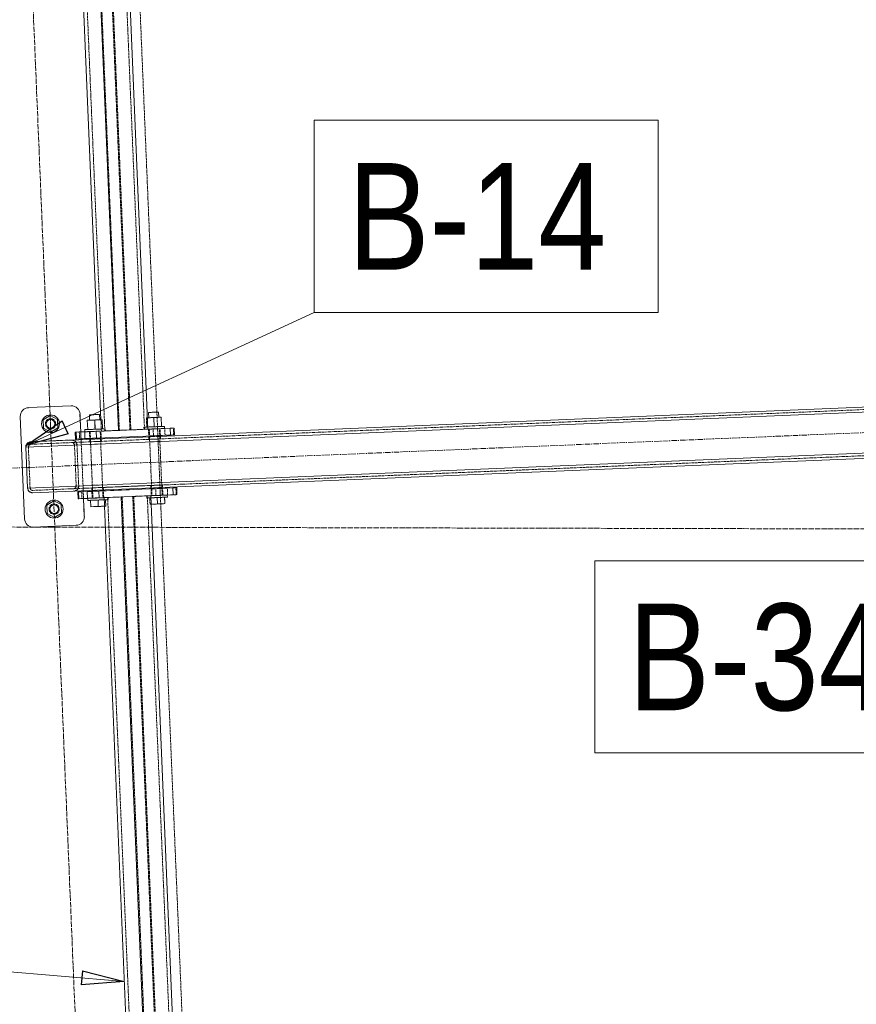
# Model space of a CAD drawing. Header units: millimetres. Extents: x -15129 to 9171, y -18789 to 5877.
# Tile 27 of 256: x -11483 to -10504, y -15324 to -14170. Entities that reach past the tile are written whole.
import ezdxf

# ---------------------------------------------------------------- set-up
doc = ezdxf.new("R2010")
doc.units = ezdxf.units.MM
for name, pattern in [('ACAD_ISO02W100', [15, 12, -3]), ('ACAD_ISO04W100', [30, 24, -3, 0, -3]), ('CENTER', [50.8, 31.75, -6.35, 6.35, -6.35])]:
    doc.linetypes.add(name, pattern=pattern)
for name, color, linetype in [('AS_Belki', 145, 'Continuous'), ('AS_Blachy', 30, 'Continuous'), ('AS_Kotwy', 9, 'Continuous'), ('AS_Sciany betonowe', 252, 'Continuous'), ('AS_Siatki', 72, 'Continuous'), ('AS_Sruby', 9, 'Continuous')]:
    doc.layers.add(name, color=color, linetype=linetype)
doc.styles.add('Arial Narrow', font='ARIALN.TTF', dxfattribs={"height": 5})

msp = doc.modelspace()

# ---------------------------------------------------------------- linework, layer by layer
at = {"color": 7, "lineweight": 13}
for p, q in [((-11475, -14668.8), (-11138.1, -14513.3)), ((-11360.5, -15296.8), (-11618, -15275.4))]:
    msp.add_line(p, q, dxfattribs=at)
at = {"color": 5, "linetype": 'CENTER', "lineweight": 13, "ltscale": 0.2}
msp.add_line((-12689.4, -14745.6, 38010), (-9311.7, -14604.7), dxfattribs=at)
at = {"color": 0, "linetype": 'ByBlock', "lineweight": -2}
for p, q in [((-11475, -14668.8), (-11433.1, -14640.3)), ((-11426.1, -14655.4), (-11433.1, -14640.3)), ((-11426.1, -14655.4), (-11475, -14668.8)), ((-11409.6, -15284.3), (-11411, -15300.9)), ((-11409.6, -15284.3), (-11360.5, -15296.8)), ((-11360.5, -15296.8), (-11411, -15300.9))]:
    msp.add_line(p, q, dxfattribs=at)
at = {"color": 7, "lineweight": 13}
for points in [[(-11138.1, -14513.3), (-10735.7, -14513.3), (-10735.7, -14288.3), (-11138.1, -14288.3), (-11138.1, -14513.3)], [(-10809.9, -15029.2), (-10407.5, -15029.2), (-10407.5, -14804.2), (-10809.9, -14804.2), (-10809.9, -15029.2)]]:
    msp.add_lwpolyline(points, dxfattribs=at)
at = {"layer": 'AS_Belki', "color": 145, "linetype": 'Continuous', "lineweight": 13, "ltscale": 0.25}
for p, q in [((-11367.4, -14651.4), (-11448.1, -12716.3)), ((-11332.8, -14650), (-11413.5, -12714.9)), ((-11467.6, -12727.1), (-11387.9, -14639)), ((-11475.8, -14671), (-9407.8, -14584.7)), ((-9414.1, -14579), (-11470.1, -14664.7)), ((-11473.8, -14718.9), (-9405.8, -14632.7)), ((-9494.3, -14642.4), (-11467.6, -14724.7)), ((-11474.2, -14666.6), (-11475.8, -14671)), ((-11474.2, -14666.6), (-11475.8, -14671)), ((-11470.1, -14664.7), (-11474.2, -14666.6)), ((-11475.8, -14671), (-11473.8, -14718.9)), ((-11475.8, -14671), (-11473.8, -14718.9)), ((-11473.8, -14718.9), (-11471.9, -14723.1)), ((-11473.8, -14718.9), (-11471.9, -14723.1)), ((-11471.9, -14723.1), (-11467.6, -14724.7)), ((-11324, -15692), (-11364.1, -14729.4)), ((-11289.4, -15690.6), (-11329.5, -14727.9)), ((-11383.7, -14740.2), (-11344.4, -15682.9))]:
    msp.add_line(p, q, dxfattribs=at)
at = {"layer": 'AS_Belki', "color": 84, "linetype": 'ACAD_ISO02W100', "lineweight": 13, "ltscale": 0.25}
for p, q in [((-11366.3, -14651.4), (-11447, -12716.3)), ((-11353.9, -14650.9), (-11434.5, -12715.8)), ((-11352.8, -14650.8), (-11433.4, -12715.7)), ((-11336.9, -14650.1), (-11417.6, -12715)), ((-11463.9, -12719.5), (-11383.4, -14649.6)), ((-9414, -14582), (-11469.9, -14667.7)), ((-9411.7, -14635.9), (-11467.7, -14721.7)), ((-11387.9, -14639), (-11387.5, -14649.8)), ((-11387.5, -14649.8), (-11387.4, -14652.3)), ((-11387.4, -14652.3), (-11352.8, -14650.8)), ((-11387.4, -14652.3), (-11382.7, -14652.1)), ((-11387.4, -14652.3), (-11387.4, -14652.3)), ((-11383.4, -14649.6), (-11383.3, -14652.1)), ((-11383.3, -14652.1), (-11366.3, -14651.4)), ((-11383.3, -14652.1), (-11382.7, -14652.1)), ((-11353.9, -14650.9), (-11332.8, -14650)), ((-11422.1, -14662.7), (-11470.1, -14664.7)), ((-11422.1, -14662.7), (-11417.8, -14664.3)), ((-11417.8, -14664.3), (-11422.1, -14662.7)), ((-11422, -14665.7), (-11419.8, -14666.5)), ((-11419.8, -14666.5), (-11418.8, -14668.6)), ((-11419.8, -14666.5), (-11418.8, -14668.6)), ((-11417.8, -14664.3), (-11415.9, -14668.5)), ((-11417.2, -14665.5), (-11417.8, -14664.3)), ((-11415.9, -14668.5), (-11417.2, -14665.5)), ((-11401, -14661.8), (-11400.9, -14664.8)), ((-11400.2, -14661.8), (-11401, -14661.8)), ((-11401, -14661.8), (-11400.3, -14661.8)), ((-11400.2, -14664.8), (-11400.9, -14664.8)), ((-11400.1, -14664.8), (-11400.9, -14664.8)), ((-11400.3, -14661.8), (-11396.1, -14661.6)), ((-11395.9, -14664.6), (-11400.2, -14664.8)), ((-11388.2, -14664.3), (-11400.1, -14664.8)), ((-11388.3, -14661.3), (-11392.4, -14661.5)), ((-11392.3, -14664.5), (-11388.2, -14664.3)), ((-11390.7, -14661.4), (-11387.5, -14661.3)), ((-11387.4, -14664.3), (-11390.6, -14664.4)), ((-11388.2, -14661.3), (-11388.3, -14661.3)), ((-11387.5, -14661.3), (-11388.2, -14661.3)), ((-11388.2, -14664.3), (-11387.4, -14664.3)), ((-11388.2, -14664.3), (-11388.1, -14664.3)), ((-11387.4, -14664.3), (-11387.5, -14661.3)), ((-11331.8, -14658.9), (-11331.7, -14661.9)), ((-11331.8, -14658.9), (-11331.1, -14658.9)), ((-11331, -14658.9), (-11331.8, -14658.9)), ((-11331, -14661.9), (-11331.7, -14661.9)), ((-11330.8, -14661.9), (-11331.7, -14661.9)), ((-11331.1, -14658.9), (-11326.8, -14658.7)), ((-11326.7, -14661.7), (-11331, -14661.9)), ((-11321.4, -14661.5), (-11330.8, -14661.9)), ((-11318.8, -14664.4), (-11330.7, -14664.9)), ((-11319.1, -14658.4), (-11323.2, -14658.6)), ((-11323.1, -14661.6), (-11319, -14661.4)), ((-11321.5, -14658.5), (-11318.3, -14658.4)), ((-11318.1, -14661.4), (-11321.4, -14661.5)), ((-11319, -14658.4), (-11319.1, -14658.4)), ((-11318.3, -14658.4), (-11319, -14658.4)), ((-11319, -14661.4), (-11318.1, -14661.4)), ((-11319, -14661.4), (-11318.8, -14661.4)), ((-11318.1, -14661.4), (-11318.8, -14661.4)), ((-11318.1, -14661.4), (-11318.3, -14658.4)), ((-11472, -14668.7), (-11472.8, -14670.8)), ((-11472.8, -14670.8), (-11472, -14668.7)), ((-11472.8, -14670.8), (-11470.8, -14718.8)), ((-11470.8, -14718.8), (-11472.8, -14670.8)), ((-11469.9, -14667.7), (-11472, -14668.7)), ((-11472, -14668.7), (-11469.9, -14667.7)), ((-11418.8, -14668.6), (-11416.8, -14716.5)), ((-11413.9, -14716.4), (-11415.9, -14668.5)), ((-11388.1, -14667.3), (-11399.9, -14667.8)), ((-11328.7, -14712.9), (-11316.8, -14712.4)), ((-11470.8, -14718.8), (-11469.8, -14720.9)), ((-11469.8, -14720.9), (-11470.8, -14718.8)), ((-11469.8, -14720.9), (-11467.7, -14721.7)), ((-11417.6, -14718.7), (-11419.7, -14719.7)), ((-11417.6, -14718.7), (-11419.7, -14719.7)), ((-11415.4, -14720.7), (-11419.6, -14722.7)), ((-11416.8, -14716.5), (-11417.6, -14718.7)), ((-11416.8, -14716.5), (-11417.6, -14718.7)), ((-11413.9, -14716.4), (-11415.4, -14720.7)), ((-11415.4, -14720.7), (-11415, -14719.5)), ((-11398.6, -14718.8), (-11397.9, -14718.7)), ((-11398.6, -14718.8), (-11397.8, -14718.7)), ((-11398.6, -14718.8), (-11398.5, -14721.8)), ((-11397.8, -14721.7), (-11398.5, -14721.8)), ((-11397.7, -14721.7), (-11398.5, -14721.8)), ((-11397.9, -14715.7), (-11386.1, -14715.3)), ((-11397.9, -14718.7), (-11393.7, -14718.6)), ((-11397.8, -14718.7), (-11385.9, -14718.2)), ((-11397.8, -14718.7), (-11395.4, -14718.6)), ((-11397.8, -14721.7), (-11393.6, -14721.6)), ((-11397.7, -14721.7), (-11395.2, -14721.6)), ((-11393.7, -14718.6), (-11388.4, -14718.4)), ((-11385.8, -14721.2), (-11389.9, -14721.4)), ((-11388.4, -14718.4), (-11385.9, -14718.2)), ((-11388.4, -14718.4), (-11385.1, -14718.2)), ((-11385, -14721.2), (-11388.2, -14721.3)), ((-11385.8, -14718.2), (-11385.9, -14718.2)), ((-11385.1, -14718.2), (-11385.8, -14718.2)), ((-11385.8, -14721.2), (-11385.7, -14721.2)), ((-11385.7, -14721.2), (-11385, -14721.2)), ((-11385.1, -14718.2), (-11329.4, -14715.9)), ((-11385, -14721.2), (-11385.1, -14718.2)), ((-11329.4, -14715.9), (-11328.6, -14715.9)), ((-11329.4, -14715.9), (-11329.3, -14718.9)), ((-11329.4, -14715.9), (-11328.7, -14715.9)), ((-11329.4, -14715.9), (-11328.6, -14715.9)), ((-11328.5, -14718.9), (-11329.3, -14718.9)), ((-11328.6, -14718.9), (-11329.3, -14718.9)), ((-11328.7, -14715.9), (-11324.5, -14715.7)), ((-11328.6, -14715.9), (-11316.7, -14715.4)), ((-11328.6, -14715.9), (-11326.1, -14715.8)), ((-11328.6, -14718.9), (-11324.3, -14718.7)), ((-11320.8, -14715.5), (-11316.7, -14715.4)), ((-11316.6, -14718.4), (-11320.7, -14718.5)), ((-11319.2, -14715.5), (-11315.9, -14715.3)), ((-11315.8, -14718.3), (-11319, -14718.5)), ((-11316.6, -14715.4), (-11316.7, -14715.4)), ((-11315.9, -14715.3), (-11316.6, -14715.4)), ((-11316.6, -14718.4), (-11316.5, -14718.4)), ((-11315.8, -14718.3), (-11316.5, -14718.4)), ((-11315.8, -14718.3), (-11315.9, -14715.3)), ((-11363, -14729.3), (-11384.1, -14730.2)), ((-11380, -14730), (-11384.1, -14730.2)), ((-11384.1, -14730.2), (-11384, -14732.7)), ((-11384, -14732.7), (-11383.7, -14740.2)), ((-11380, -14730), (-11379.9, -14732.5)), ((-11379.9, -14732.5), (-11339.9, -15692.7)), ((-11362.6, -14729.3), (-11364.1, -14729.4)), ((-11322.9, -15692), (-11363, -14729.3)), ((-11350.6, -14728.8), (-11333.6, -14728.1)), ((-11310.5, -15691.5), (-11350.6, -14728.8)), ((-11329.5, -14727.9), (-11349.5, -14728.7)), ((-11309.4, -15691.4), (-11349.5, -14728.7)), ((-11293.5, -15690.8), (-11333.6, -14728.1))]:
    msp.add_line(p, q, dxfattribs=at)
at = {"layer": 'AS_Belki', "color": 84, "linetype": 'ACAD_ISO02W100', "lineweight": 13, "ltscale": 0.25, "extrusion": (-5.79714e-14, 1.87563e-14, -1)}
msp.add_arc((11469.8, -14670.7), 6, 357.6117, 87.6117, dxfattribs=at)
at = {"layer": 'AS_Belki', "color": 84, "linetype": 'ACAD_ISO02W100', "lineweight": 13, "ltscale": 0.25, "extrusion": (-3.66439e-14, -8.65713e-14, -1)}
msp.add_arc((11421.8, -14668.7, 0), 6, 87.6117, 177.6117, dxfattribs=at)
at = {"layer": 'AS_Belki', "color": 84, "linetype": 'ACAD_ISO02W100', "lineweight": 13, "ltscale": 0.25}
for centre, start, end in [((-11421.8, -14668.7), 2.3883, 92.3883), ((-11469.8, -14670.7), 92.3883, 182.3883), ((-11467.8, -14718.7), 182.3883, 272.3883), ((-11419.8, -14716.7), 272.3883, 2.3883)]:
    msp.add_arc(centre, 3, start, end, dxfattribs=at)
at = {"layer": 'AS_Belki', "color": 84, "linetype": 'ACAD_ISO02W100', "lineweight": 13, "ltscale": 0.25, "extrusion": (-2.06948e-14, -6.10155e-14, -1)}
msp.add_arc((11467.8, -14718.7, 0), 6, 267.6117, 357.6117, dxfattribs=at)
at = {"layer": 'AS_Belki', "color": 84, "linetype": 'ACAD_ISO02W100', "lineweight": 13, "ltscale": 0.25, "extrusion": (-3.92725e-14, 8.28123e-14, -1)}
msp.add_arc((11419.8, -14716.7), 6, 177.6117, 267.6117, dxfattribs=at)
at = {"layer": 'AS_Blachy', "color": 145, "linetype": 'Continuous', "lineweight": 13, "ltscale": 0.25}
for p, q in [((-11422.8, -14622.7), (-11472.7, -14624.8)), ((-11411.5, -14653.3), (-11412.4, -14632.3)), ((-11482.3, -14635.2), (-11477.3, -14755.1)), ((-11413.3, -14653.3), (-11417.9, -14653.5)), ((-11417.9, -14653.5), (-11417.6, -14661.5)), ((-11417.9, -14653.5), (-11416.9, -14653.5)), ((-11416.9, -14653.5), (-11406.9, -14653.1)), ((-11416.9, -14653.5), (-11416.6, -14661.5)), ((-11413.3, -14653.3), (-11406.6, -14653.1)), ((-11406.9, -14653.1), (-11400.9, -14652.8)), ((-11406.9, -14653.1), (-11406.6, -14661.1)), ((-11400.9, -14652.8), (-11393.3, -14652.5)), ((-11393.3, -14652.5), (-11306.8, -14648.9)), ((-11393.3, -14652.5), (-11392.9, -14660.5)), ((-11313.1, -14649.2), (-11313.3, -14649.2)), ((-11303.1, -14648.7), (-11313.1, -14649.2)), ((-11302.1, -14648.7), (-11306.8, -14648.9)), ((-11306.4, -14656.9), (-11306.8, -14648.9)), ((-11301.8, -14656.7), (-11302.1, -14648.7)), ((-11417.6, -14661.5), (-11416.6, -14661.5)), ((-11416.6, -14661.5), (-11406.6, -14661.1)), ((-11411.1, -14662.2), (-11411.1, -14661.2)), ((-11406.6, -14661.1), (-11400.5, -14660.8)), ((-11400.5, -14660.8), (-11396, -14660.6)), ((-11396, -14660.6), (-11392.9, -14660.5)), ((-11392.9, -14660.5), (-11306.4, -14656.9)), ((-11306.4, -14656.9), (-11301.8, -14656.7)), ((-11410.3, -14723.3), (-11415, -14723.5)), ((-11415, -14723.5), (-11414, -14723.4)), ((-11415, -14723.5), (-11414.7, -14731.5)), ((-11414, -14723.4), (-11404, -14723)), ((-11414, -14723.4), (-11413.7, -14731.4)), ((-11397.6, -14722.7), (-11410.3, -14723.3)), ((-11408.6, -14723.2), (-11408.6, -14722.2)), ((-11404, -14723), (-11397.9, -14722.8)), ((-11404, -14723), (-11403.7, -14731)), ((-11398.5, -14722.8), (-11397.8, -14722.7)), ((-11398.5, -14722.8), (-11398, -14722.8)), ((-11397.9, -14722.8), (-11390.4, -14722.4)), ((-11397.8, -14722.7), (-11393.5, -14722.6)), ((-11390.4, -14722.4), (-11354.9, -14721)), ((-11390.4, -14722.4), (-11388.2, -14722.3)), ((-11390.4, -14722.4), (-11390, -14730.4)), ((-11384.9, -14722.2), (-11388.2, -14722.3)), ((-11303.8, -14718.8), (-11385.8, -14722.2)), ((-11385.7, -14722.2), (-11385.6, -14722.2)), ((-11385.6, -14722.2), (-11384.9, -14722.2)), ((-11328.5, -14719.9), (-11329.2, -14719.9)), ((-11328.8, -14719.9), (-11329.2, -14719.9)), ((-11328.5, -14719.9), (-11324.3, -14719.7)), ((-11324.3, -14719.7), (-11319, -14719.5)), ((-11315.7, -14719.3), (-11319, -14719.5)), ((-11316.2, -14719.3), (-11316.5, -14719.4)), ((-11316.4, -14719.4), (-11316.5, -14719.4)), ((-11315.7, -14719.3), (-11316.4, -14719.4)), ((-11310.2, -14719.1), (-11316.2, -14719.3)), ((-11300.2, -14718.7), (-11310.2, -14719.1)), ((-11299.2, -14718.6), (-11303.8, -14718.8)), ((-11303.5, -14726.8), (-11303.8, -14718.8)), ((-11298.9, -14726.6), (-11299.2, -14718.6)), ((-11414.7, -14731.5), (-11413.7, -14731.4)), ((-11413.7, -14731.4), (-11403.7, -14731)), ((-11407.4, -14752.2), (-11408.2, -14731.2)), ((-11403.7, -14731), (-11397.6, -14730.7)), ((-11397.6, -14730.7), (-11393, -14730.6)), ((-11393, -14730.6), (-11390, -14730.4)), ((-11390, -14730.4), (-11303.5, -14726.8)), ((-11303.5, -14726.8), (-11298.9, -14726.6)), ((-11466.9, -14764.7), (-11416.9, -14762.6))]:
    msp.add_line(p, q, dxfattribs=at)
at = {"layer": 'AS_Blachy', "color": 84, "linetype": 'ACAD_ISO02W100', "lineweight": 13, "ltscale": 0.25}
for p, q in [((-11411.9, -14643.5), (-11412.4, -14632.3)), ((-11413.3, -14653.3), (-11412.9, -14661.3)), ((-11408.2, -14731.2), (-11411.5, -14653.3)), ((-11411.1, -14661.2), (-11411.5, -14653.3)), ((-11406.6, -14653.1), (-11393.3, -14652.5)), ((-11398.1, -14652.7), (-11401.4, -14652.8)), ((-11401.4, -14652.8), (-11401, -14660.8)), ((-11401.4, -14652.8), (-11400.7, -14652.8)), ((-11400.7, -14652.8), (-11396.4, -14652.6)), ((-11393.3, -14652.5), (-11391.1, -14652.4)), ((-11392.8, -14652.5), (-11388.6, -14652.3)), ((-11387.9, -14652.3), (-11391.1, -14652.4)), ((-11388.6, -14652.3), (-11387.9, -14652.3)), ((-11387.5, -14660.3), (-11387.9, -14652.3)), ((-11382.7, -14652.1), (-11383.3, -14652.1)), ((-11336.9, -14650.1), (-11337.4, -14650.2)), ((-11332.8, -14650), (-11336.9, -14650.1)), ((-11332.8, -14650), (-11326.7, -14649.7)), ((-11328.9, -14649.8), (-11332.2, -14649.9)), ((-11332.2, -14649.9), (-11331.8, -14657.9)), ((-11331.5, -14649.9), (-11332.2, -14649.9)), ((-11331.5, -14649.9), (-11327.2, -14649.7)), ((-11328.9, -14649.8), (-11321.9, -14649.5)), ((-11326.4, -14657.7), (-11326.7, -14649.7)), ((-11323.6, -14649.6), (-11319.3, -14649.4)), ((-11321.9, -14649.5), (-11319.2, -14649.4)), ((-11318.6, -14649.4), (-11321.9, -14649.5)), ((-11318.6, -14649.4), (-11319.3, -14649.4)), ((-11313.3, -14649.2), (-11319.2, -14649.4)), ((-11318.3, -14657.4), (-11318.6, -14649.4)), ((-11312.8, -14657.1), (-11313.1, -14649.2)), ((-11302.8, -14656.7), (-11303.1, -14648.7)), ((-11302, -14648.7), (-11303.1, -14648.7)), ((-11302.1, -14648.7), (-11302, -14648.7)), ((-11417.6, -14661.5), (-11412.9, -14661.3)), ((-11412.9, -14661.3), (-11392.9, -14660.5)), ((-11411, -14665.2), (-11411.1, -14662.2)), ((-11401, -14660.8), (-11400.3, -14660.8)), ((-11401, -14660.8), (-11400.6, -14660.8)), ((-11400.6, -14660.8), (-11397.8, -14660.7)), ((-11400.3, -14660.8), (-11396.1, -14660.6)), ((-11390.8, -14660.4), (-11397.8, -14660.7)), ((-11392.5, -14660.5), (-11388.3, -14660.3)), ((-11390.8, -14660.4), (-11387.5, -14660.3)), ((-11388.3, -14660.3), (-11388.2, -14660.3)), ((-11388.2, -14660.3), (-11387.5, -14660.3)), ((-11331.1, -14657.9), (-11331.8, -14657.9)), ((-11331.8, -14657.9), (-11331.4, -14657.9)), ((-11331.4, -14657.9), (-11328.6, -14657.8)), ((-11331.1, -14657.9), (-11326.9, -14657.7)), ((-11321.6, -14657.5), (-11328.6, -14657.8)), ((-11319.1, -14657.4), (-11323.3, -14657.6)), ((-11318.8, -14657.4), (-11321.6, -14657.5)), ((-11321.6, -14657.5), (-11318.3, -14657.4)), ((-11319, -14657.4), (-11319.1, -14657.4)), ((-11318.3, -14657.4), (-11319, -14657.4)), ((-11312.8, -14657.1), (-11318.8, -14657.4)), ((-11302.8, -14656.7), (-11312.8, -14657.1)), ((-11301.8, -14656.7), (-11302.8, -14656.7)), ((-11410.3, -14723.3), (-11410, -14731.3)), ((-11408.6, -14722.2), (-11408.7, -14719.2)), ((-11408.2, -14731.2), (-11408.6, -14723.2)), ((-11398.5, -14722.8), (-11398.1, -14730.8)), ((-11398, -14722.8), (-11395.2, -14722.6)), ((-11397.6, -14722.7), (-11390.4, -14722.4)), ((-11389.9, -14722.4), (-11385.7, -14722.2)), ((-11384.6, -14730.2), (-11384.9, -14722.2)), ((-11329.2, -14719.9), (-11328.9, -14727.9)), ((-11328.8, -14719.9), (-11326, -14719.8)), ((-11323.8, -14719.7), (-11328.4, -14719.9)), ((-11326, -14719.8), (-11324.3, -14719.7)), ((-11316.5, -14719.4), (-11323.8, -14719.7)), ((-11323.5, -14727.7), (-11323.8, -14719.7)), ((-11316.5, -14719.4), (-11320.7, -14719.5)), ((-11315.4, -14727.3), (-11315.7, -14719.3)), ((-11309.8, -14727.1), (-11310.2, -14719.1)), ((-11299, -14718.6), (-11300.2, -14718.7)), ((-11299.8, -14726.7), (-11300.2, -14718.7)), ((-11299.2, -14718.6), (-11299, -14718.6)), ((-11414.7, -14731.5), (-11410, -14731.3)), ((-11410, -14731.3), (-11397.4, -14730.7)), ((-11398.1, -14730.8), (-11397.4, -14730.7)), ((-11398.1, -14730.8), (-11397.7, -14730.7)), ((-11397.7, -14730.7), (-11394.9, -14730.6)), ((-11397.4, -14730.7), (-11393.2, -14730.6)), ((-11397.3, -14730.7), (-11390, -14730.4)), ((-11387.9, -14730.3), (-11394.9, -14730.6)), ((-11389.6, -14730.4), (-11385.4, -14730.2)), ((-11387.9, -14730.3), (-11384.6, -14730.2)), ((-11385.3, -14730.2), (-11385.4, -14730.2)), ((-11385.3, -14730.2), (-11384.6, -14730.2)), ((-11328.2, -14727.9), (-11328.9, -14727.9)), ((-11328.4, -14727.9), (-11328.9, -14727.9)), ((-11328.4, -14727.9), (-11325.6, -14727.7)), ((-11328.2, -14727.9), (-11324, -14727.7)), ((-11318.7, -14727.5), (-11325.6, -14727.7)), ((-11316.2, -14727.3), (-11320.3, -14727.5)), ((-11315.9, -14727.3), (-11318.7, -14727.5)), ((-11318.7, -14727.5), (-11315.4, -14727.3)), ((-11316.2, -14727.3), (-11316.1, -14727.3)), ((-11315.4, -14727.3), (-11316.1, -14727.3)), ((-11315.4, -14727.3), (-11315.9, -14727.3)), ((-11309.8, -14727.1), (-11314.9, -14727.3)), ((-11309.8, -14727.1), (-11299.8, -14726.7)), ((-11298.9, -14726.6), (-11299.8, -14726.7)), ((-11407.4, -14752.2), (-11407.7, -14743.4))]:
    msp.add_line(p, q, dxfattribs=at)
for centre in [(-11446.9, -14643.7), (-11442.7, -14743.6)]:
    msp.add_circle(centre, 6, dxfattribs=at)
at = {"layer": 'AS_Blachy', "color": 145, "linetype": 'Continuous', "lineweight": 13, "ltscale": 0.25}
for centre, start, end in [((-11472.3, -14634.8), 92.3883, 182.3883), ((-11422.3, -14632.7), 2.3883, 92.3883), ((-11467.3, -14754.7), 182.3883, 272.3883), ((-11417.3, -14752.6), 272.3883, 2.3883)]:
    msp.add_arc(centre, 10, start, end, dxfattribs=at)
at = {"layer": 'AS_Kotwy', "color": 145, "linetype": 'Continuous', "lineweight": 13, "ltscale": 0.25}
for p, q in [((-11447.3, -14633.9), (-11455.6, -14639.2)), ((-11455.6, -14639.2), (-11455.2, -14649)), ((-11438.6, -14638.5), (-11447.3, -14633.9)), ((-11438.2, -14648.3), (-11438.6, -14638.5)), ((-11455.2, -14649), (-11446.5, -14653.5)), ((-11446.5, -14653.5), (-11438.2, -14648.3)), ((-11443.2, -14733.8), (-11451.4, -14739.1)), ((-11434.5, -14738.4), (-11443.2, -14733.8)), ((-11451.4, -14739.1), (-11451, -14748.9)), ((-11434.1, -14748.2), (-11434.5, -14738.4)), ((-11451, -14748.9), (-11442.3, -14753.4)), ((-11442.3, -14753.4), (-11434.1, -14748.2))]:
    msp.add_line(p, q, dxfattribs=at)
for centre, radius in [((-11446.9, -14643.7), 10.5), ((-11446.9, -14643.7), 5), ((-11442.7, -14743.6), 10.5), ((-11442.7, -14743.6), 5)]:
    msp.add_circle(centre, radius, dxfattribs=at)
at = {"layer": 'AS_Sciany betonowe', "color": 145, "linetype": 'ACAD_ISO02W100', "lineweight": 13, "ltscale": 0.25}
msp.add_line((-11238.1, -16650.2), (-11445.5, -11678.9), dxfattribs=at)
at = {"layer": 'AS_Siatki', "color": 20, "linetype": 'ACAD_ISO04W100', "lineweight": 13, "ltscale": 0.25}
for p, q in [((-11347.6, -17024.7), (-12017.1, -973.9)), ((-11691.9, -14764.1), (41.5, -14790.7))]:
    msp.add_line(p, q, dxfattribs=at)
at = {"layer": 'AS_Sruby', "color": 84, "linetype": 'ACAD_ISO02W100', "lineweight": 13, "ltscale": 0.25}
for p, q in [((-11332, -14630.4), (-11332.2, -14630.4)), ((-11331, -14630.4), (-11332, -14630.4)), ((-11321, -14630), (-11322.6, -14630)), ((-11320.3, -14629.9), (-11321, -14630)), ((-11401.2, -14633.3), (-11401.4, -14633.3)), ((-11400.2, -14633.3), (-11401.2, -14633.3)), ((-11395.2, -14639.3), (-11401.1, -14639.5)), ((-11401.1, -14639.5), (-11400.4, -14639.5)), ((-11401.1, -14639.5), (-11401, -14639.5)), ((-11401, -14639.5), (-11399.9, -14639.5)), ((-11400.4, -14639.5), (-11398.8, -14639.4)), ((-11398.4, -14633.2), (-11400.2, -14633.3)), ((-11399.9, -14639.5), (-11398.2, -14639.4)), ((-11398.8, -14639.4), (-11396.7, -14639.3)), ((-11398.2, -14639.4), (-11396, -14639.3)), ((-11396.7, -14639.3), (-11393.6, -14639.2)), ((-11389.2, -14639), (-11395.2, -14639.3)), ((-11394.7, -14650.1), (-11395.2, -14639.3)), ((-11394.4, -14639.2), (-11392.2, -14639.1)), ((-11393.6, -14639.2), (-11391.5, -14639.1)), ((-11392.2, -14639.1), (-11390.4, -14639.1)), ((-11390.2, -14632.9), (-11391.8, -14632.9)), ((-11391.5, -14639.1), (-11390, -14639)), ((-11390.4, -14639.1), (-11389.4, -14639)), ((-11389.5, -14632.8), (-11390.2, -14632.9)), ((-11390, -14639), (-11389.2, -14639)), ((-11389.4, -14639), (-11389.2, -14639)), ((-11334.2, -14647.5), (-11334.6, -14636.7)), ((-11334.6, -14636.7), (-11334.2, -14647.5)), ((-11333.3, -14636.7), (-11334.6, -14636.7)), ((-11334.6, -14636.7), (-11333.3, -14636.7)), ((-11326, -14636.4), (-11331.9, -14636.6)), ((-11331.9, -14636.6), (-11331.1, -14636.6)), ((-11331.9, -14636.6), (-11331.7, -14636.6)), ((-11331.7, -14636.6), (-11330.7, -14636.6)), ((-11331.1, -14636.6), (-11329.6, -14636.5)), ((-11330.7, -14636.6), (-11329, -14636.5)), ((-11329.6, -14636.5), (-11327.5, -14636.4)), ((-11329, -14636.5), (-11326.7, -14636.4)), ((-11327.5, -14636.4), (-11324.4, -14636.3)), ((-11320, -14636.1), (-11326, -14636.4)), ((-11325.5, -14647.2), (-11326, -14636.4)), ((-11325.2, -14636.3), (-11323, -14636.3)), ((-11324.4, -14636.3), (-11322.3, -14636.2)), ((-11323, -14636.3), (-11321.2, -14636.2)), ((-11322.3, -14636.2), (-11320.8, -14636.2)), ((-11321.2, -14636.2), (-11320.2, -14636.1)), ((-11320.8, -14636.2), (-11320, -14636.1)), ((-11320.2, -14636.1), (-11320, -14636.1)), ((-11406.3, -14650.5), (-11406.7, -14650.6)), ((-11406.6, -14653.1), (-11406.2, -14653)), ((-11405.5, -14650.5), (-11406.3, -14650.5)), ((-11406.2, -14653), (-11405.4, -14653)), ((-11405.4, -14653), (-11404.1, -14653)), ((-11405, -14653), (-11403.6, -14652.9)), ((-11402.5, -14652.9), (-11404.1, -14653)), ((-11403.4, -14650.4), (-11386.1, -14649.7)), ((-11403.4, -14650.4), (-11402, -14650.4)), ((-11402.6, -14650.4), (-11403.4, -14650.4)), ((-11400.7, -14650.3), (-11402.6, -14650.4)), ((-11402.5, -14652.9), (-11400.6, -14652.8)), ((-11401.9, -14652.9), (-11399.9, -14652.8)), ((-11398.6, -14650.2), (-11400.7, -14650.3)), ((-11400.6, -14652.8), (-11398.5, -14652.7)), ((-11400.6, -14652.8), (-11400.2, -14660.8)), ((-11399.8, -14652.8), (-11400.6, -14652.8)), ((-11400.4, -14652.8), (-11400.6, -14652.8)), ((-11399.4, -14652.8), (-11400.4, -14652.8)), ((-11400, -14650.3), (-11386.1, -14649.7)), ((-11399.9, -14652.8), (-11397.7, -14652.7)), ((-11398.5, -14652.7), (-11399.8, -14652.8)), ((-11397.6, -14652.7), (-11399.4, -14652.8)), ((-11396.3, -14650.1), (-11398.6, -14650.2)), ((-11398.5, -14652.7), (-11396.2, -14652.6)), ((-11398.3, -14652.7), (-11398.5, -14652.7)), ((-11397.6, -14652.7), (-11398.3, -14652.7)), ((-11397.7, -14652.7), (-11395.4, -14652.6)), ((-11396.2, -14652.6), (-11397.6, -14652.7)), ((-11395.4, -14652.6), (-11397.6, -14652.7)), ((-11395.5, -14650.1), (-11396.3, -14650.1)), ((-11393.1, -14652.5), (-11396.2, -14652.6)), ((-11396.2, -14652.6), (-11395.4, -14652.6)), ((-11391.6, -14649.9), (-11393.9, -14650)), ((-11393.8, -14652.5), (-11391.5, -14652.4)), ((-11391.6, -14652.4), (-11393.8, -14652.5)), ((-11391, -14652.4), (-11393.1, -14652.5)), ((-11393.1, -14652.5), (-11390.8, -14652.4)), ((-11389.4, -14649.8), (-11391.6, -14649.9)), ((-11389.9, -14652.4), (-11391.6, -14652.4)), ((-11391.5, -14652.4), (-11389.3, -14652.3)), ((-11389.4, -14652.3), (-11391, -14652.4)), ((-11390.8, -14652.4), (-11388.6, -14652.3)), ((-11388.8, -14652.3), (-11389.9, -14652.4)), ((-11388.7, -14652.3), (-11389.4, -14652.3)), ((-11389.3, -14652.3), (-11387.3, -14652.2)), ((-11388.7, -14652.3), (-11388.8, -14652.3)), ((-11388.3, -14660.3), (-11388.7, -14652.3)), ((-11388.6, -14652.3), (-11386.7, -14652.2)), ((-11386, -14649.7), (-11387.4, -14649.8)), ((-11387.3, -14652.2), (-11385.6, -14652.2)), ((-11385.6, -14652.2), (-11384.2, -14652.1)), ((-11385.1, -14652.2), (-11383.9, -14652.1)), ((-11384.2, -14652.1), (-11383.3, -14652.1)), ((-11383.9, -14652.1), (-11383, -14652.1)), ((-11382.8, -14649.6), (-11383.4, -14649.6)), ((-11383.3, -14652.1), (-11382.7, -14652.1)), ((-11382.8, -14649.6), (-11382.8, -14649.6)), ((-11382.7, -14652.1), (-11382.7, -14652.1)), ((-11337.5, -14647.7), (-11337.4, -14650.2)), ((-11337.4, -14647.7), (-11337.5, -14647.7)), ((-11337.1, -14647.7), (-11337.5, -14647.7)), ((-11337, -14647.6), (-11337.4, -14647.7)), ((-11337.4, -14650.2), (-11337, -14650.1)), ((-11337.4, -14650.2), (-11337.3, -14650.2)), ((-11337.3, -14650.2), (-11336.9, -14650.1)), ((-11337, -14647.6), (-11337.1, -14647.7)), ((-11336.9, -14647.6), (-11337, -14647.6)), ((-11336.3, -14647.6), (-11337, -14647.6)), ((-11337, -14650.1), (-11336.2, -14650.1)), ((-11335.9, -14647.6), (-11336.9, -14647.6)), ((-11336.9, -14650.1), (-11336.8, -14650.1)), ((-11336.8, -14650.1), (-11335.8, -14650.1)), ((-11335, -14647.6), (-11336.3, -14647.6)), ((-11336.2, -14650.1), (-11334.9, -14650.1)), ((-11334.5, -14647.5), (-11335.9, -14647.6)), ((-11335.8, -14650.1), (-11334.4, -14650)), ((-11334.2, -14647.5), (-11335, -14647.6)), ((-11333.3, -14650), (-11334.9, -14650.1)), ((-11332.9, -14647.5), (-11334.5, -14647.5)), ((-11334.4, -14650), (-11332.8, -14650)), ((-11334.2, -14647.5), (-11316.8, -14646.8)), ((-11332.9, -14647.5), (-11334.2, -14647.5)), ((-11333.4, -14647.5), (-11334.2, -14647.5)), ((-11332.9, -14647.5), (-11333.4, -14647.5)), ((-11333.3, -14650), (-11331.4, -14649.9)), ((-11331.5, -14647.4), (-11332.9, -14647.5)), ((-11332.9, -14647.5), (-11332.8, -14647.5)), ((-11332.7, -14650), (-11330.7, -14649.9)), ((-11329.4, -14647.3), (-11331.5, -14647.4)), ((-11331.4, -14649.9), (-11329.3, -14649.8)), ((-11331.3, -14649.9), (-11331, -14657.9)), ((-11330.6, -14649.9), (-11331.3, -14649.9)), ((-11331.2, -14649.9), (-11331.3, -14649.9)), ((-11330.2, -14649.9), (-11331.2, -14649.9)), ((-11330.8, -14647.4), (-11316.8, -14646.8)), ((-11330.7, -14649.9), (-11328.5, -14649.8)), ((-11329, -14649.8), (-11330.6, -14649.9)), ((-11328.4, -14649.8), (-11330.2, -14649.9)), ((-11327.1, -14647.2), (-11329.4, -14647.3)), ((-11329.3, -14649.8), (-11327, -14649.7)), ((-11327, -14649.7), (-11329, -14649.8)), ((-11326.2, -14649.7), (-11328.4, -14649.8)), ((-11326.3, -14647.2), (-11327.1, -14647.2)), ((-11323.8, -14649.6), (-11327, -14649.7)), ((-11327, -14649.7), (-11326.2, -14649.7)), ((-11322.4, -14647), (-11324.7, -14647.1)), ((-11324.6, -14649.6), (-11322.3, -14649.5)), ((-11322.4, -14649.5), (-11324.6, -14649.6)), ((-11321.8, -14649.5), (-11323.8, -14649.6)), ((-11320.2, -14646.9), (-11322.4, -14647)), ((-11320.6, -14649.5), (-11322.4, -14649.5)), ((-11322.3, -14649.5), (-11320.1, -14649.4)), ((-11320.2, -14649.4), (-11321.8, -14649.5)), ((-11319.6, -14649.4), (-11320.6, -14649.5)), ((-11319.5, -14649.4), (-11320.2, -14649.4)), ((-11320.1, -14649.4), (-11318.1, -14649.4)), ((-11319.5, -14649.4), (-11319.6, -14649.4)), ((-11319.1, -14657.4), (-11319.5, -14649.4)), ((-11316.8, -14646.8), (-11318.2, -14646.9)), ((-11318.1, -14649.4), (-11316.4, -14649.3)), ((-11316.4, -14649.3), (-11315, -14649.2)), ((-11315, -14649.2), (-11314, -14649.2)), ((-11314.6, -14649.2), (-11313.8, -14649.2)), ((-11313.6, -14646.7), (-11314.2, -14646.7)), ((-11314, -14649.2), (-11313.5, -14649.2)), ((-11313.5, -14646.7), (-11313.6, -14646.7)), ((-11313.5, -14649.2), (-11313.4, -14649.2)), ((-11400.2, -14661.8), (-11397.7, -14721.7)), ((-11385.8, -14721.2), (-11388.3, -14661.3)), ((-11331, -14658.9), (-11328.5, -14718.9)), ((-11316.6, -14718.4), (-11319.1, -14658.4)), ((-11397.6, -14722.7), (-11397.3, -14730.7)), ((-11385.4, -14730.2), (-11385.8, -14722.2)), ((-11328.4, -14719.9), (-11328.1, -14727.8)), ((-11316.2, -14727.4), (-11316.5, -14719.4)), ((-11403.3, -14731), (-11403.3, -14731)), ((-11402.7, -14731), (-11403.3, -14731)), ((-11403, -14731), (-11403.3, -14731)), ((-11403.2, -14733.5), (-11402.8, -14733.5)), ((-11402.1, -14730.9), (-11403, -14731)), ((-11402.8, -14733.5), (-11402, -14733.4)), ((-11401.8, -14730.9), (-11402.7, -14731)), ((-11400.9, -14730.9), (-11402.1, -14730.9)), ((-11402, -14733.4), (-11400.8, -14733.4)), ((-11400.4, -14730.9), (-11401.8, -14730.9)), ((-11400.9, -14730.9), (-11399.3, -14730.8)), ((-11400.8, -14733.4), (-11399.2, -14733.3)), ((-11398.7, -14730.8), (-11400.4, -14730.9)), ((-11382.6, -14732.6), (-11399.9, -14733.3)), ((-11398.6, -14733.3), (-11399.9, -14733.3)), ((-11398.2, -14730.8), (-11399.3, -14730.8)), ((-11397.3, -14733.2), (-11399.2, -14733.3)), ((-11396.7, -14730.7), (-11398.7, -14730.8)), ((-11397.4, -14730.7), (-11398.2, -14730.8)), ((-11397.4, -14730.7), (-11397.3, -14730.7)), ((-11395.2, -14730.6), (-11397.3, -14730.7)), ((-11397.3, -14730.7), (-11396.6, -14730.7)), ((-11397.3, -14730.7), (-11397.2, -14730.7)), ((-11397.3, -14733.2), (-11395.1, -14733.1)), ((-11397.2, -14730.7), (-11396.1, -14730.7)), ((-11394.5, -14730.6), (-11396.7, -14730.7)), ((-11396.6, -14730.7), (-11395, -14730.6)), ((-11382.6, -14732.6), (-11396.6, -14733.2)), ((-11396.1, -14730.7), (-11394.4, -14730.6)), ((-11392.9, -14730.6), (-11395.2, -14730.6)), ((-11395.1, -14733.1), (-11392.8, -14733)), ((-11395, -14730.6), (-11392.9, -14730.6)), ((-11392.2, -14730.5), (-11394.5, -14730.6)), ((-11394.4, -14730.6), (-11392.2, -14730.5)), ((-11392.9, -14730.6), (-11389.8, -14730.4)), ((-11389.8, -14730.4), (-11392.9, -14730.6)), ((-11392.8, -14733), (-11392.1, -14733)), ((-11388.3, -14730.4), (-11390.6, -14730.5)), ((-11390.6, -14730.5), (-11388.4, -14730.4)), ((-11390.5, -14733), (-11388.2, -14732.9)), ((-11389.8, -14730.4), (-11387.7, -14730.3)), ((-11387.5, -14730.3), (-11389.8, -14730.4)), ((-11388.4, -14730.4), (-11386.6, -14730.3)), ((-11386.1, -14730.3), (-11388.3, -14730.4)), ((-11388.2, -14732.9), (-11386, -14732.8)), ((-11387.7, -14730.3), (-11386.2, -14730.3)), ((-11385.4, -14730.2), (-11387.5, -14730.3)), ((-11386.6, -14730.3), (-11385.6, -14730.2)), ((-11386.2, -14730.3), (-11385.4, -14730.2)), ((-11385.4, -14730.2), (-11386.1, -14730.3)), ((-11385.6, -14730.2), (-11385.4, -14730.2)), ((-11384.6, -14730.2), (-11385.4, -14730.2)), ((-11383.5, -14730.2), (-11385.4, -14730.2)), ((-11384.1, -14730.2), (-11384.6, -14730.2)), ((-11382.4, -14730.1), (-11384.1, -14730.2)), ((-11384, -14732.7), (-11382.3, -14732.6)), ((-11383.5, -14730.2), (-11381.9, -14730.1)), ((-11381, -14730.1), (-11382.4, -14730.1)), ((-11382.3, -14732.6), (-11380.9, -14732.6)), ((-11380.6, -14730), (-11381.9, -14730.1)), ((-11380, -14730), (-11381, -14730.1)), ((-11380.9, -14732.6), (-11379.9, -14732.5)), ((-11379.8, -14730), (-11380.6, -14730)), ((-11379.5, -14730), (-11380, -14730)), ((-11379.9, -14732.5), (-11379.4, -14732.5)), ((-11379.4, -14730), (-11379.8, -14730)), ((-11379.4, -14730), (-11379.5, -14730)), ((-11379.4, -14732.5), (-11379.3, -14732.5)), ((-11334.1, -14728.1), (-11334, -14730.6)), ((-11334, -14728.1), (-11334.1, -14728.1)), ((-11333.7, -14728.1), (-11334.1, -14728.1)), ((-11333.5, -14728.1), (-11334, -14728.1)), ((-11334, -14730.6), (-11333.9, -14730.6)), ((-11334, -14730.6), (-11333.6, -14730.6)), ((-11333.9, -14730.6), (-11333.6, -14730.6)), ((-11332.9, -14728), (-11333.7, -14728.1)), ((-11333.6, -14730.6), (-11332.8, -14730.5)), ((-11333.6, -14730.6), (-11333.4, -14730.6)), ((-11332.5, -14728), (-11333.5, -14728.1)), ((-11333.4, -14730.6), (-11332.4, -14730.5)), ((-11331.7, -14728), (-11332.9, -14728)), ((-11332.8, -14730.5), (-11331.6, -14730.5)), ((-11331.2, -14728), (-11332.5, -14728)), ((-11332.4, -14730.5), (-11331.1, -14730.5)), ((-11331.7, -14728), (-11330.1, -14727.9)), ((-11331.6, -14730.5), (-11330, -14730.4)), ((-11329.4, -14727.9), (-11331.2, -14728)), ((-11331.1, -14730.5), (-11329.4, -14730.4)), ((-11330.7, -14730.5), (-11329.4, -14730.4)), ((-11329.4, -14730.4), (-11330.7, -14730.5)), ((-11330.4, -14738), (-11330.7, -14730.5)), ((-11328.9, -14727.9), (-11330.1, -14727.9)), ((-11329.4, -14730.4), (-11330, -14730.4)), ((-11327.5, -14727.8), (-11329.4, -14727.9)), ((-11322, -14730.1), (-11329.4, -14730.4)), ((-11329.3, -14730.4), (-11329.4, -14730.4)), ((-11328.1, -14727.8), (-11328.9, -14727.9)), ((-11328.1, -14727.8), (-11327.3, -14727.8)), ((-11326, -14727.8), (-11328.1, -14727.8)), ((-11328.1, -14727.8), (-11327.9, -14727.8)), ((-11328, -14730.3), (-11325.9, -14730.3)), ((-11327.9, -14727.8), (-11326.9, -14727.8)), ((-11325.3, -14727.7), (-11327.5, -14727.8)), ((-11327.3, -14727.8), (-11325.8, -14727.8)), ((-11313.4, -14729.7), (-11327.3, -14730.3)), ((-11326.9, -14727.8), (-11325.1, -14727.7)), ((-11323.7, -14727.7), (-11326, -14727.8)), ((-11325.9, -14730.3), (-11323.6, -14730.2)), ((-11325.8, -14727.8), (-11323.7, -14727.7)), ((-11322.9, -14727.6), (-11325.3, -14727.7)), ((-11325.1, -14727.7), (-11322.9, -14727.6)), ((-11323.7, -14727.7), (-11320.6, -14727.5)), ((-11320.6, -14727.5), (-11323.7, -14727.7)), ((-11323.6, -14730.2), (-11322.8, -14730.1)), ((-11313.4, -14729.7), (-11322, -14730.1)), ((-11319, -14727.5), (-11321.4, -14727.6)), ((-11321.4, -14727.6), (-11319.2, -14727.5)), ((-11321.3, -14730.1), (-11318.9, -14730)), ((-11320.6, -14727.5), (-11318.5, -14727.4)), ((-11318.3, -14727.4), (-11320.6, -14727.5)), ((-11319.2, -14727.5), (-11317.4, -14727.4)), ((-11316.8, -14727.4), (-11319, -14727.5)), ((-11318.9, -14730), (-11316.7, -14729.9)), ((-11318.5, -14727.4), (-11317, -14727.4)), ((-11316.2, -14727.3), (-11318.3, -14727.4)), ((-11317.4, -14727.4), (-11316.4, -14727.4)), ((-11317, -14727.4), (-11316.2, -14727.4)), ((-11316.8, -14727.4), (-11316.2, -14727.3)), ((-11316.4, -14727.4), (-11316.2, -14727.4)), ((-11315.4, -14727.3), (-11316.2, -14727.3)), ((-11314.2, -14727.3), (-11316.2, -14727.3)), ((-11314.9, -14727.3), (-11315.4, -14727.3)), ((-11313.1, -14727.2), (-11314.9, -14727.3)), ((-11314.7, -14729.8), (-11313, -14729.7)), ((-11314.2, -14727.3), (-11312.6, -14727.2)), ((-11313.1, -14737.2), (-11313.4, -14729.7)), ((-11311.8, -14727.2), (-11313.1, -14727.2)), ((-11313, -14729.7), (-11311.7, -14729.7)), ((-11311.4, -14727.2), (-11312.6, -14727.2)), ((-11310.8, -14727.1), (-11311.8, -14727.2)), ((-11311.7, -14729.7), (-11310.7, -14729.6)), ((-11310.6, -14727.1), (-11311.4, -14727.2)), ((-11310.3, -14727.1), (-11310.8, -14727.1)), ((-11310.7, -14729.6), (-11310.2, -14729.6)), ((-11310.2, -14727.1), (-11310.6, -14727.1)), ((-11310.2, -14727.1), (-11310.3, -14727.1)), ((-11310.2, -14729.6), (-11310.1, -14729.6)), ((-11399.6, -14740.8), (-11391, -14740.5)), ((-11391, -14740.5), (-11382.3, -14740.1)), ((-11330.4, -14738), (-11321.7, -14737.6)), ((-11330.4, -14738), (-11329.1, -14737.9)), ((-11321.7, -14737.6), (-11313.1, -14737.2))]:
    msp.add_line(p, q, dxfattribs=at)
at = {"layer": 'AS_Sruby', "color": 145, "linetype": 'Continuous', "lineweight": 13, "ltscale": 0.25}
for p, q in [((-11332.2, -14630.4), (-11331.9, -14636.6)), ((-11331.4, -14630.4), (-11332.2, -14630.4)), ((-11329.9, -14630.3), (-11331.4, -14630.4)), ((-11329.2, -14630.3), (-11331, -14630.4)), ((-11327.8, -14630.2), (-11329.9, -14630.3)), ((-11327, -14630.2), (-11329.2, -14630.3)), ((-11324.7, -14630.1), (-11327.8, -14630.2)), ((-11323.2, -14630.1), (-11325.4, -14630.2)), ((-11322.6, -14630), (-11324.7, -14630.1)), ((-11321.5, -14630), (-11323.2, -14630.1)), ((-11320.4, -14629.9), (-11321.5, -14630)), ((-11320.3, -14629.9), (-11320.4, -14629.9)), ((-11320, -14636.1), (-11320.3, -14629.9)), ((-11395.2, -14639.3), (-11403.8, -14639.6)), ((-11401.1, -14639.5), (-11403.8, -14639.6)), ((-11403.8, -14639.6), (-11403.4, -14650.4)), ((-11401.4, -14633.3), (-11401.1, -14639.5)), ((-11400.6, -14633.3), (-11401.4, -14633.3)), ((-11399.1, -14633.2), (-11400.6, -14633.3)), ((-11397, -14633.1), (-11399.1, -14633.2)), ((-11396.2, -14633.1), (-11398.4, -14633.2)), ((-11393.9, -14633), (-11397, -14633.1)), ((-11386.5, -14638.9), (-11395.2, -14639.3)), ((-11394.7, -14650.1), (-11395.2, -14639.3)), ((-11392.4, -14632.9), (-11394.7, -14633)), ((-11391.8, -14632.9), (-11393.9, -14633)), ((-11390.7, -14632.9), (-11392.4, -14632.9)), ((-11389.6, -14632.8), (-11390.7, -14632.9)), ((-11389.5, -14632.8), (-11389.6, -14632.8)), ((-11389.2, -14639), (-11389.5, -14632.8)), ((-11386.5, -14638.9), (-11389.2, -14639)), ((-11386.1, -14649.7), (-11386.5, -14638.9)), ((-11326, -14636.4), (-11333.3, -14636.7)), ((-11331.9, -14636.6), (-11333.3, -14636.7)), ((-11317.3, -14636), (-11326, -14636.4)), ((-11325.5, -14647.2), (-11326, -14636.4)), ((-11317.3, -14636), (-11320, -14636.1)), ((-11316.8, -14646.8), (-11317.3, -14636)), ((-11406.7, -14650.6), (-11406.6, -14653.1)), ((-11406.6, -14650.6), (-11406.7, -14650.6)), ((-11406.1, -14650.5), (-11406.6, -14650.6)), ((-11406.6, -14653.1), (-11406.5, -14653)), ((-11406.5, -14653), (-11406, -14653)), ((-11405.1, -14650.5), (-11406.1, -14650.5)), ((-11406, -14653), (-11405, -14653)), ((-11404.2, -14650.5), (-11405.5, -14650.5)), ((-11403.7, -14650.4), (-11405.1, -14650.5)), ((-11403.4, -14650.4), (-11404.2, -14650.5)), ((-11402, -14650.4), (-11403.7, -14650.4)), ((-11403.6, -14652.9), (-11401.9, -14652.9)), ((-11402, -14650.4), (-11400, -14650.3)), ((-11397.8, -14650.2), (-11400, -14650.3)), ((-11395.5, -14650.1), (-11397.8, -14650.2)), ((-11393.2, -14650), (-11395.5, -14650.1)), ((-11395.4, -14652.6), (-11393.1, -14652.5)), ((-11390.9, -14649.9), (-11393.2, -14650)), ((-11388.7, -14649.8), (-11390.9, -14649.9)), ((-11386.8, -14649.7), (-11388.7, -14649.8)), ((-11385.2, -14649.7), (-11386.8, -14649.7)), ((-11385.1, -14652.2), (-11386.7, -14652.2)), ((-11385.7, -14649.7), (-11386, -14649.7)), ((-11384.3, -14649.6), (-11385.7, -14649.7)), ((-11384, -14649.6), (-11385.2, -14649.7)), ((-11383.4, -14649.6), (-11384.3, -14649.6)), ((-11383.1, -14649.6), (-11384, -14649.6)), ((-11382.8, -14649.6), (-11383.1, -14649.6)), ((-11383, -14652.1), (-11382.7, -14652.1)), ((-11382.7, -14652.1), (-11382.8, -14649.6)), ((-11332.8, -14647.5), (-11332.9, -14647.5)), ((-11332.8, -14647.5), (-11330.8, -14647.4)), ((-11332.8, -14650), (-11332.7, -14650)), ((-11328.6, -14647.3), (-11330.8, -14647.4)), ((-11326.3, -14647.2), (-11328.6, -14647.3)), ((-11328.5, -14649.8), (-11326.2, -14649.7)), ((-11323.9, -14647.1), (-11326.3, -14647.2)), ((-11326.2, -14649.7), (-11323.8, -14649.6)), ((-11321.6, -14647), (-11323.9, -14647.1)), ((-11323.8, -14649.6), (-11321.5, -14649.5)), ((-11319.5, -14646.9), (-11321.6, -14647)), ((-11321.5, -14649.5), (-11319.4, -14649.4)), ((-11317.6, -14646.8), (-11319.5, -14646.9)), ((-11319.4, -14649.4), (-11317.5, -14649.3)), ((-11316, -14646.8), (-11317.6, -14646.8)), ((-11315.9, -14649.3), (-11317.5, -14649.3)), ((-11316.5, -14646.8), (-11316.8, -14646.8)), ((-11315.1, -14646.7), (-11316.5, -14646.8)), ((-11314.8, -14646.7), (-11316, -14646.8)), ((-11315.9, -14649.3), (-11314.6, -14649.2)), ((-11314.2, -14646.7), (-11315.1, -14646.7)), ((-11313.9, -14646.7), (-11314.8, -14646.7)), ((-11313.5, -14646.7), (-11313.9, -14646.7)), ((-11313.8, -14649.2), (-11313.4, -14649.2)), ((-11313.4, -14649.2), (-11313.5, -14646.7)), ((-11400.2, -14660.8), (-11400.2, -14661.8)), ((-11388.3, -14661.3), (-11388.3, -14660.3)), ((-11331, -14657.9), (-11331, -14658.9)), ((-11319.1, -14658.4), (-11319.1, -14657.4)), ((-11397.7, -14721.7), (-11397.6, -14722.7)), ((-11385.8, -14722.2), (-11385.8, -14721.2)), ((-11328.5, -14718.9), (-11328.4, -14719.9)), ((-11316.5, -14719.4), (-11316.6, -14718.4)), ((-11403.3, -14731), (-11403.2, -14733.5)), ((-11403.2, -14733.5), (-11403.2, -14733.5)), ((-11403.2, -14733.5), (-11402.6, -14733.5)), ((-11402.6, -14733.5), (-11401.7, -14733.4)), ((-11401.7, -14733.4), (-11400.3, -14733.4)), ((-11400.3, -14733.4), (-11398.6, -14733.3)), ((-11399.9, -14733.3), (-11399.6, -14740.8)), ((-11396.6, -14733.2), (-11398.6, -14733.3)), ((-11396.6, -14733.2), (-11394.4, -14733.1)), ((-11394.4, -14733.1), (-11392.1, -14733)), ((-11392.1, -14733), (-11389.7, -14732.9)), ((-11391, -14740.5), (-11391.3, -14733)), ((-11389.7, -14732.9), (-11387.4, -14732.8)), ((-11387.4, -14732.8), (-11385.3, -14732.7)), ((-11383.4, -14732.7), (-11385.3, -14732.7)), ((-11383.4, -14732.7), (-11381.8, -14732.6)), ((-11382.3, -14740.1), (-11382.6, -14732.6)), ((-11381.8, -14732.6), (-11380.5, -14732.5)), ((-11380.5, -14732.5), (-11379.7, -14732.5)), ((-11379.7, -14732.5), (-11379.3, -14732.5)), ((-11379.3, -14732.5), (-11379.4, -14730)), ((-11329.4, -14730.4), (-11329.3, -14730.4)), ((-11327.3, -14730.3), (-11329.3, -14730.4)), ((-11327.3, -14730.3), (-11325.1, -14730.2)), ((-11325.1, -14730.2), (-11322.8, -14730.1)), ((-11322.8, -14730.1), (-11320.5, -14730)), ((-11321.7, -14737.6), (-11322, -14730.1)), ((-11320.5, -14730), (-11318.2, -14729.9)), ((-11318.2, -14729.9), (-11316.1, -14729.8)), ((-11314.1, -14729.8), (-11316.1, -14729.8)), ((-11314.1, -14729.8), (-11312.5, -14729.7)), ((-11313.1, -14737.2), (-11313.4, -14729.7)), ((-11312.5, -14729.7), (-11311.3, -14729.6)), ((-11311.3, -14729.6), (-11310.5, -14729.6)), ((-11310.5, -14729.6), (-11310.1, -14729.6)), ((-11310.1, -14729.6), (-11310.2, -14727.1)), ((-11399.6, -14740.8), (-11391, -14740.5)), ((-11391, -14740.5), (-11382.3, -14740.1)), ((-11329.1, -14737.9), (-11321.7, -14737.6)), ((-11321.7, -14737.6), (-11313.1, -14737.2))]:
    msp.add_line(p, q, dxfattribs=at)

# ---------------------------------------------------------------- texts
at = {"color": 7, "lineweight": 13, "style": 'Arial Narrow'}
for s, p in [('B-14', (-11098.7, -14463.3)), ('B-34', (-10770.5, -14979.2))]:
    msp.add_text(s, height=125, dxfattribs=at).set_placement(p)

doc.saveas('drawing.dxf')
